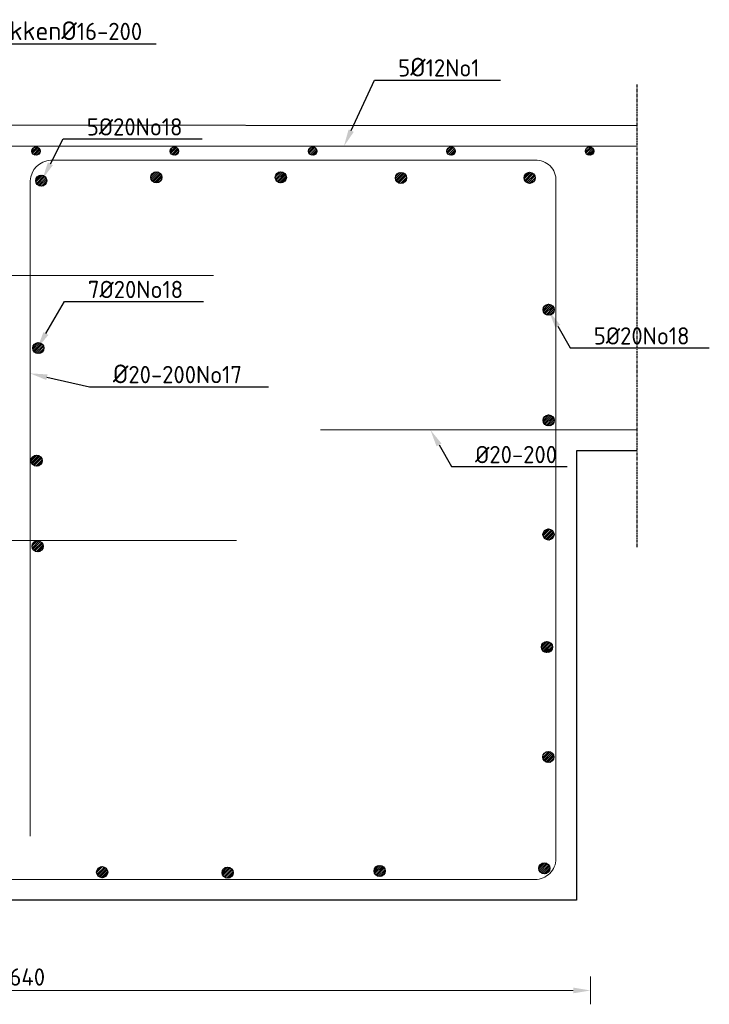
# Model space of a CAD drawing. Header units: millimetres. Extents: x -8028558 to 327273, y -63352 to 83293.
# Tile 147 of 195: x 294426 to 295423, y -19524 to -18100. Entities that reach past the tile are written whole.
import ezdxf
from ezdxf import colors
from ezdxf.entities.mleader import LeaderData, LeaderLine
from ezdxf.math import Vec2, Vec3

# ---------------------------------------------------------------- set-up
doc = ezdxf.new("R2010")
doc.units = ezdxf.units.MM
doc.linetypes.add('XX-AFBREEK', pattern=[7, 4, -1, 1, -1])
for name, color, linetype, lineweight in [('B-CO-BC-AFBREEKLIJN-GD', 7, 'XX-AFBREEK', 25), ('B-CO-BC-BETONVORM-GD', 90, 'Continuous', 25), ('B-CO-BC-BETONVORM-M', 7, 'Continuous', 18), ('B-CO-BC-WAPENING-GD', 130, 'Continuous', 25), ('B-CO-BC-WAPENING_HOOFDWAPENING-G', 170, 'Continuous', 18), ('B-CO-SC-STAALVORM-AD', 252, 'Continuous', 18), ('X-XX-AL-VERWIJZING-T25', 7, 'Continuous', 25)]:
    doc.layers.add(name, color=color, linetype=linetype, lineweight=lineweight)
doc.styles.add('NLCS-ISO-ANNOTATIEF-T25', font='NLCS-ISO.ttf', dxfattribs={"height": 2.5})
doc.styles.add('NLCS-ISO-MM10-T25', font='NLCS-ISO.ttf', dxfattribs={"height": 25})
doc.dimstyles.new('NLCS-ANNOTATIEF-T25-PIJL_L0_H0', dxfattribs={"dimtxt": 2.5, "dimasz": 2.5, "dimexe": 2, "dimexo": 2, "dimgap": 0.7, "dimtad": 1, "dimdec": 0, "dimzin": 0, "dimdsep": 46, "dimtxsty": 'NLCS-ISO-ANNOTATIEF-T25', "dimcen": 0, "dimdle": 2, "dimclrd": 256, "dimclre": 256, "dimclrt": 256, "dimadec": 0, "dimazin": 0, "dimtfac": 1, "dimtdec": 3, "dimtofl": 0, "dimtmove": 0, "dimatfit": 3, "dimfxl": 2, "dimfxlon": 1, "dimtfillclr": 256, "dimtolj": 1, "dimtzin": 0, "dimlwd": -1, "dimlwe": -1, "dimarcsym": 0})
pattern_1 = [(45, (0, 0), (-2.828427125, 2.828427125), []), (45, (0, 2.4284), (-2.828427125, 2.828427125), []), (45, (0, 2.5284), (-2.828427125, 2.828427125), []), (45, (0, 2.6284), (-2.828427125, 2.828427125), [])]
pattern_2 = [(45, (0, 85.4774), (-2.828427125, 2.828427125), []), (45, (0, 87.906), (-2.828427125, 2.828427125), []), (45, (0, 88.006), (-2.828427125, 2.828427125), []), (45, (0, 88.106), (-2.828427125, 2.828427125), [])]

# ---------------------------------------------------------------- blocks, each defined once
blk = doc.blocks.new('*D12')
at = {"layer": 'B-CO-BC-BETONVORM-M', "transparency": 16777216}
for p, q in [((293610.9, -19483.8), (293610.9, -19523.8)), ((295250.9, -19483.8), (295250.9, -19523.8)), ((293635.9, -19503.8), (295225.9, -19503.8))]:
    blk.add_line(p, q, dxfattribs=at)
for points in [[(293635.9, -19499.6), (293635.9, -19507.9), (293610.9, -19503.8)], [(295225.9, -19499.6), (295225.9, -19507.9), (295250.9, -19503.8)]]:
    blk.add_solid(points, dxfattribs=at)
at = {"layer": 'B-CO-BC-BETONVORM-M', "transparency": 16777216, "insert": (294430.9, -19484.3), "char_height": 25, "attachment_point": 5, "style": 'NLCS-ISO-ANNOTATIEF-T25'}
blk.add_mtext('\\A1;1640', dxfattribs=at)

msp = doc.modelspace()

# ---------------------------------------------------------------- hatches: boundary and pattern name
at = {"layer": 'B-CO-SC-STAALVORM-AD'}
h = msp.add_hatch(dxfattribs=at)
h.set_pattern_fill('ACO-STAAL', color=256, pattern_type=2)
h.set_pattern_definition([(45, (324389.4846, -10291.112), (-2.8284271, 2.8284271), []), (45, (324389.4846, -10288.6836), (-2.8284271, 2.8284271), []), (45, (324389.4846, -10288.5836), (-2.8284271, 2.8284271), []), (45, (324389.4846, -10288.4836), (-2.8284271, 2.8284271), [])])
h.paths.add_polyline_path([(294455.5, -18290.2, 1), (294443.5, -18290.2, 1)])
h = msp.add_hatch(dxfattribs=at)
h.set_pattern_fill('ACO-STAAL', color=256, pattern_type=2)
h.set_pattern_definition([(45, (324589.4846, -10291.112), (-2.8284271, 2.8284271), []), (45, (324589.4846, -10288.6836), (-2.8284271, 2.8284271), []), (45, (324589.4846, -10288.5836), (-2.8284271, 2.8284271), []), (45, (324589.4846, -10288.4836), (-2.8284271, 2.8284271), [])])
h.paths.add_polyline_path([(294655.5, -18290.2, 1), (294643.5, -18290.2, 1)])
h = msp.add_hatch(dxfattribs=at)
h.set_pattern_fill('ACO-STAAL', color=256, pattern_type=2)
h.set_pattern_definition([(45, (324789.4846, -10291.112), (-2.8284271, 2.8284271), []), (45, (324789.4846, -10288.6836), (-2.8284271, 2.8284271), []), (45, (324789.4846, -10288.5836), (-2.8284271, 2.8284271), []), (45, (324789.4846, -10288.4836), (-2.8284271, 2.8284271), [])])
h.paths.add_polyline_path([(294855.5, -18290.2, 1), (294843.5, -18290.2, 1)])
h = msp.add_hatch(dxfattribs=at)
h.set_pattern_fill('ACO-STAAL', color=256, pattern_type=2)
h.set_pattern_definition([(45, (324989.4846, -10291.112), (-2.8284271, 2.8284271), []), (45, (324989.4846, -10288.6836), (-2.8284271, 2.8284271), []), (45, (324989.4846, -10288.5836), (-2.8284271, 2.8284271), []), (45, (324989.4846, -10288.4836), (-2.8284271, 2.8284271), [])])
h.paths.add_polyline_path([(295055.5, -18290.2, 1), (295043.5, -18290.2, 1)])
h = msp.add_hatch(dxfattribs=at)
h.set_pattern_fill('ACO-STAAL', color=256, pattern_type=2)
h.set_pattern_definition([(45, (325189.4846, -10291.112), (-2.8284271, 2.8284271), []), (45, (325189.4846, -10288.6836), (-2.8284271, 2.8284271), []), (45, (325189.4846, -10288.5836), (-2.8284271, 2.8284271), []), (45, (325189.4846, -10288.4836), (-2.8284271, 2.8284271), [])])
h.paths.add_polyline_path([(295255.5, -18290.2, 1), (295243.5, -18290.2, 1)])
h = msp.add_hatch(dxfattribs=at)
h.set_pattern_fill('ACO-STAAL', color=256, pattern_type=2)
h.set_pattern_definition(pattern_2)
h.paths.add_polyline_path([(294631.4, -18328.1, 1), (294615.4, -18328.1, 1)])
h = msp.add_hatch(dxfattribs=at)
h.set_pattern_fill('ACO-STAAL', color=256, pattern_type=2)
h.set_pattern_definition(pattern_2)
h.paths.add_polyline_path([(294811.3, -18328.1, 1), (294795.3, -18328.1, 1)])
h = msp.add_hatch(dxfattribs=at)
h.set_pattern_fill('ACO-STAAL', color=256, pattern_type=2)
h.set_pattern_definition(pattern_2)
h.paths.add_polyline_path([(294984.9, -18328.9, 1), (294968.9, -18328.9, 1)])
h = msp.add_hatch(dxfattribs=at)
h.set_pattern_fill('ACO-STAAL', color=256, pattern_type=2)
h.set_pattern_definition(pattern_2)
h.paths.add_polyline_path([(295170.9, -18328.8, 1), (295154.9, -18328.8, 1)])
h = msp.add_hatch(dxfattribs=at)
h.set_pattern_fill('ACO-STAAL', color=256, pattern_type=2)
h.set_pattern_definition(pattern_2)
h.paths.add_polyline_path([(294465, -18332.9, 1), (294449, -18332.9, 1)])
h = msp.add_hatch(dxfattribs=at)
h.set_pattern_fill('ACO-STAAL', color=256, pattern_type=2)
h.set_pattern_definition([(45, (0, 160), (-2.828427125, 2.828427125), []), (45, (0, 162.4284), (-2.828427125, 2.828427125), []), (45, (0, 162.5284), (-2.828427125, 2.828427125), []), (45, (0, 162.6284), (-2.828427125, 2.828427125), [])])
h.paths.add_polyline_path([(295198.4, -18519.6, 1), (295182.4, -18519.6, 1)])
h = msp.add_hatch(dxfattribs=at)
h.set_pattern_fill('ACO-STAAL', color=256, pattern_type=2)
h.set_pattern_definition(pattern_1)
h.paths.add_polyline_path([(294460.8, -18575, 1), (294444.8, -18575, 1)])
h = msp.add_hatch(dxfattribs=at)
h.set_pattern_fill('ACO-STAAL', color=256, pattern_type=2)
h.set_pattern_definition(pattern_1)
h.paths.add_polyline_path([(295198.4, -18679.6, 1), (295182.4, -18679.6, 1)])
h = msp.add_hatch(dxfattribs=at)
h.set_pattern_fill('ACO-STAAL', color=256, pattern_type=2)
h.set_pattern_definition(pattern_1)
h.paths.add_polyline_path([(294458.5, -18737.8, 1), (294442.5, -18737.8, 1)])
h = msp.add_hatch(dxfattribs=at)
h.set_pattern_fill('ACO-STAAL', color=256, pattern_type=2)
h.set_pattern_definition(pattern_1)
h.paths.add_polyline_path([(295198.2, -18844.5, 1), (295182.2, -18844.5, 1)])
h = msp.add_hatch(dxfattribs=at)
h.set_pattern_fill('ACO-STAAL', color=256, pattern_type=2)
h.set_pattern_definition(pattern_1)
h.paths.add_polyline_path([(294460, -18861.5, 1), (294444, -18861.5, 1)])
h = msp.add_hatch(dxfattribs=at)
h.set_pattern_fill('ACO-STAAL', color=256, pattern_type=2)
h.set_pattern_definition(pattern_1)
h.paths.add_polyline_path([(295195.9, -19007.3, 1), (295179.9, -19007.3, 1)])
h = msp.add_hatch(dxfattribs=at)
h.set_pattern_fill('ACO-STAAL', color=256, pattern_type=2)
h.set_pattern_definition(pattern_1)
h.paths.add_polyline_path([(295197.9, -19166.2, 1), (295181.9, -19166.2, 1)])
h = msp.add_hatch(dxfattribs=at)
h.set_pattern_fill('ACO-STAAL', color=256, pattern_type=2)
h.set_pattern_definition(pattern_1)
h.paths.add_polyline_path([(294553.1, -19332.7, 1), (294537.1, -19332.7, 1)])
h = msp.add_hatch(dxfattribs=at)
h.set_pattern_fill('ACO-STAAL', color=256, pattern_type=2)
h.set_pattern_definition(pattern_1)
h.paths.add_polyline_path([(294734.4, -19333.4, 1), (294718.4, -19333.4, 1)])
h = msp.add_hatch(dxfattribs=at)
h.set_pattern_fill('ACO-STAAL', color=256, pattern_type=2)
h.set_pattern_definition([(45, (-100, 0), (-2.828427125, 2.828427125), []), (45, (-100, 2.4284), (-2.828427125, 2.828427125), []), (45, (-100, 2.5284), (-2.828427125, 2.828427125), []), (45, (-100, 2.6284), (-2.828427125, 2.828427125), [])])
h.paths.add_polyline_path([(294954.2, -19330.9, 1), (294938.2, -19330.9, 1)])
h = msp.add_hatch(dxfattribs=at)
h.set_pattern_fill('ACO-STAAL', color=256, pattern_type=2)
h.set_pattern_definition(pattern_1)
h.paths.add_polyline_path([(295192.2, -19327.3, 1), (295176.2, -19327.3, 1)])

# ---------------------------------------------------------------- linework, layer by layer
at = {"layer": 'B-CO-BC-AFBREEKLIJN-GD', "flags": 128}
msp.add_lwpolyline([(295317.7, -18193.7), (295317.7, -18862.9)], dxfattribs=at)
at = {"layer": 'B-CO-BC-BETONVORM-GD', "flags": 128}
for points in [[(293711.5, -18252.4), (293816.5, -18252.4), (294186.5, -18252.4), (295317.7, -18253.2)], [(295317.7, -18723.3), (295230.9, -18723.3), (295230.9, -19373.3), (293610.9, -19373.3), (293610.9, -18823.3), (293610.9, -18566), (293610.9, -18455.9), (293684, -18361.7)]]:
    msp.add_lwpolyline(points, dxfattribs=at)
at = {"layer": 'B-CO-BC-WAPENING-GD'}
for centre, radius in [((294449.5, -18290.2), 6), ((294649.5, -18290.2), 6), ((294849.5, -18290.2), 6), ((295049.5, -18290.2), 6), ((295249.5, -18290.2), 6), ((294623.4, -18328.1), 8), ((294803.3, -18328.1), 8), ((294976.9, -18328.9), 8), ((295162.9, -18328.8), 8), ((294457, -18332.9), 8), ((295190.4, -18519.6), 8), ((294452.8, -18575), 8), ((295190.4, -18679.6), 8), ((294450.5, -18737.8), 8), ((295190.2, -18844.5), 8), ((294452, -18861.5), 8), ((295187.9, -19007.3), 8), ((295189.9, -19166.2), 8), ((294545.1, -19332.7), 8), ((294726.4, -19333.4), 8), ((294946.2, -19330.9), 8), ((295184.2, -19327.3), 8)]:
    msp.add_circle(centre, radius, dxfattribs=at)
at = {"layer": 'B-CO-BC-WAPENING_HOOFDWAPENING-G', "flags": 128}
for points in [[(293788.6, -18283.2), (295317.7, -18283.2)], [(293880.9, -18470), (294706, -18470)], [(295200.9, -18554.2), (295200.9, -19313.3)], [(295317.7, -18693.3), (294860.5, -18693.3)], [(293660.5, -18853.3), (294739.4, -18853.3)], [(293670.9, -19343.3), (295170.9, -19343.3)]]:
    msp.add_lwpolyline(points, dxfattribs=at)
for points in [[(294440.9, -18333.3), (294440.9, -19280.6), (294440.9, -18333.3, -0.380922), (294470.9, -18303.3), (295170.9, -18303.3, -0.443754), (295200.9, -18333.3), (295200.9, -19313.3, -0.414214), (295170.9, -19343.3), (293670.9, -19343.3, -0.414214), (293640.9, -19313.3), (293640.9, -18703.3)], [(294739.4, -18853.3), (293670.9, -18853.3, 0.414214), (293640.9, -18883.3)]]:
    msp.add_lwpolyline(points, format="xyb", dxfattribs=at)

# ---------------------------------------------------------------- dimensions: what is measured, and where the dimension line sits
at = {"layer": 'B-CO-BC-BETONVORM-M'}
dim = msp.add_linear_dim(base=(295250.9, -19503.8), p1=(293610.9, -19373.3), p2=(295250.9, -19373.3), text='1640', dimstyle='NLCS-ANNOTATIEF-T25-PIJL_L0_H0', dxfattribs=at)
dim.commit()
dim.dimension.update_dxf_attribs({"geometry": '*D12', "text_midpoint": (294430.9, -19484.3)})

# ---------------------------------------------------------------- leaders
at = {"layer": 'X-XX-AL-VERWIJZING-T25'}
ml = msp.add_multileader_mtext('Standard', dxfattribs=at)
ml.set_content('{\\H1.08333x;StekkenØ}16-200', color=256, style='NLCS-ISO-MM10-T25')
ml.set_leader_properties(color=256, linetype='ByLayer', lineweight=-1)
ml.build(insert=Vec2(0, 0))
ml.multileader.update_dxf_attribs({"text_left_attachment_type": 5, "text_right_attachment_type": 5, "dogleg_length": 25, "arrow_head_size": 25})
ctx = ml.context
ctx.base_point, ctx.char_height, ctx.arrow_head_size, ctx.landing_gap_size, ctx.plane_origin = Vec3(294350.2, -18135), 25, 25, 9, Vec3(294176.2, -18280.1)
ctx.left_attachment, ctx.right_attachment = 5, 5
notes = []
notes.append((ctx, [(1, (1, 1, 0), (294325.2, -18135), (1, 0), 25, [(0, [(294249.5, -18290.2)], 0, [])])]))
ctx.mtext.insert, ctx.mtext.flow_direction = Vec3(294359.2, -18102.5), 5
ml = msp.add_multileader_mtext('Standard', dxfattribs=at)
ml.set_content('5{\\H1.08333x;Ø}12No1', color=256, style='NLCS-ISO-MM10-T25')
ml.set_leader_properties(color=256, linetype='ByLayer', lineweight=-1)
ml.build(insert=Vec2(0, 0))
ml.multileader.update_dxf_attribs({"text_left_attachment_type": 5, "text_right_attachment_type": 5, "dogleg_length": 25, "arrow_head_size": 25})
ctx = ml.context
ctx.base_point, ctx.char_height, ctx.arrow_head_size, ctx.landing_gap_size, ctx.plane_origin = Vec3(294963.9, -18187.7), 25, 25, 9, Vec3(294821.2, -18273.1)
ctx.left_attachment, ctx.right_attachment = 5, 5
notes.append((ctx, [(1, (1, 1, 0), (294938.9, -18187.7), (1, 0), 25, [(0, [(294894.5, -18283.2)], 0, [])])]))
ctx.mtext.insert, ctx.mtext.flow_direction = Vec3(294972.9, -18155.2), 5
ml = msp.add_multileader_mtext('Standard', dxfattribs=at)
ml.set_content('5Ø20No18', color=256, style='NLCS-ISO-MM10-T25')
ml.set_leader_properties(color=256, linetype='ByLayer', lineweight=-1)
ml.build(insert=Vec2(0, 0))
ml.multileader.update_dxf_attribs({"text_left_attachment_type": 5, "text_right_attachment_type": 5, "dogleg_length": 25, "arrow_head_size": 25})
ctx = ml.context
ctx.base_point, ctx.char_height, ctx.arrow_head_size, ctx.landing_gap_size, ctx.plane_origin = Vec3(294513.9, -18272.6), 25, 25, 9, Vec3(294458.8, -18330.7)
ctx.left_attachment, ctx.right_attachment = 5, 5
notes.append((ctx, [(1, (1, 1, 0), (294488.9, -18272.6), (1, 0), 25, [(0, [(294458.8, -18330.7)], 0, [])])]))
ctx.mtext.insert, ctx.mtext.flow_direction = Vec3(294522.9, -18242.6), 5
ml = msp.add_multileader_mtext('Standard', dxfattribs=at)
ml.set_content('7Ø20No18', color=256, style='NLCS-ISO-MM10-T25')
ml.set_leader_properties(color=256, linetype='ByLayer', lineweight=-1)
ml.build(insert=Vec2(0, 0))
ml.multileader.update_dxf_attribs({"text_left_attachment_type": 5, "text_right_attachment_type": 5, "dogleg_length": 25, "arrow_head_size": 25})
ctx = ml.context
ctx.base_point, ctx.char_height, ctx.arrow_head_size, ctx.landing_gap_size, ctx.plane_origin = Vec3(294515.5, -18507.7), 25, 25, 9, Vec3(294451.3, -18575.5)
ctx.left_attachment, ctx.right_attachment = 5, 5
notes.append((ctx, [(0, (1, 1, 0), (294490.5, -18507.7), (1, 0), 25, [(0, [(294451.3, -18575.5)], 0, [])])]))
ctx.mtext.insert, ctx.mtext.flow_direction = Vec3(294524.5, -18477.7), 5
ml = msp.add_multileader_mtext('Standard', dxfattribs=at)
ml.set_content('5Ø20No18', color=256, style='NLCS-ISO-MM10-T25')
ml.set_leader_properties(color=256, linetype='ByLayer', lineweight=-1)
ml.build(insert=Vec2(0, 0))
ml.multileader.update_dxf_attribs({"text_left_attachment_type": 5, "text_right_attachment_type": 5, "dogleg_length": 25, "arrow_head_size": 25})
ctx = ml.context
ctx.base_point, ctx.char_height, ctx.arrow_head_size, ctx.landing_gap_size, ctx.plane_origin = Vec3(295246.7, -18574.8), 25, 25, 9, Vec3(295191.1, -18521.8)
ctx.left_attachment, ctx.right_attachment = 5, 5
notes.append((ctx, [(0, (1, 1, 0), (295221.7, -18574.8), (1, 0), 25, [(0, [(295191.1, -18521.8)], 0, [])])]))
ctx.mtext.insert, ctx.mtext.flow_direction = Vec3(295255.7, -18544.8), 5
ml = msp.add_multileader_mtext('Standard', dxfattribs=at)
ml.set_content('{\\H1.08333x;Ø}20-200No17 ', color=256, style='NLCS-ISO-MM10-T25')
ml.set_leader_properties(color=256, linetype='ByLayer', lineweight=-1)
ml.build(insert=Vec2(0, 0))
ml.multileader.update_dxf_attribs({"text_left_attachment_type": 5, "text_right_attachment_type": 5, "dogleg_length": 25, "arrow_head_size": 25})
ctx = ml.context
ctx.base_point, ctx.char_height, ctx.arrow_head_size, ctx.landing_gap_size, ctx.plane_origin = Vec3(294551.6, -18631.2), 25, 25, 9, Vec3(295218, -18904.2)
ctx.left_attachment, ctx.right_attachment = 5, 5
notes.append((ctx, [(1, (1, 1, 0), (294526.6, -18631.2), (1, 0), 25, [(0, [(294440.9, -18611.5)], 0, [])])]))
ctx.mtext.insert, ctx.mtext.flow_direction = Vec3(294560.6, -18598.7), 5
ml = msp.add_multileader_mtext('Standard', dxfattribs=at)
ml.set_content('Ø20-200', color=256, style='NLCS-ISO-MM10-T25')
ml.set_leader_properties(color=256, linetype='ByLayer', lineweight=-1)
ml.build(insert=Vec2(0, 0))
ml.multileader.update_dxf_attribs({"text_left_attachment_type": 5, "text_right_attachment_type": 5, "dogleg_length": 25, "arrow_head_size": 25})
ctx = ml.context
ctx.base_point, ctx.char_height, ctx.arrow_head_size, ctx.landing_gap_size, ctx.plane_origin = Vec3(295075.1, -18746.4), 25, 25, 9, Vec3(295019.5, -18693.3)
ctx.left_attachment, ctx.right_attachment = 5, 5
notes.append((ctx, [(0, (1, 1, 0), (295050.1, -18746.4), (1, 0), 25, [(0, [(295019.5, -18693.3)], 0, [])])]))
ctx.mtext.insert, ctx.mtext.flow_direction = Vec3(295084.1, -18716.4), 5
for ctx, leaders in notes:
    for number, flags, end, landing, length, lines in leaders:
        leader = LeaderData()
        leader.index, (leader.has_last_leader_line, leader.has_dogleg_vector, leader.attachment_direction) = number, flags
        leader.last_leader_point, leader.dogleg_vector, leader.dogleg_length = Vec3(end), Vec3(landing), length
        for number, points, colour, breaks in lines:
            line = LeaderLine()
            line.index, line.vertices, line.color, line.breaks = number, Vec3.list(points), colors.encode_raw_color(colour), breaks
            leader.lines.append(line)
        ctx.leaders.append(leader)

doc.saveas('drawing.dxf')
